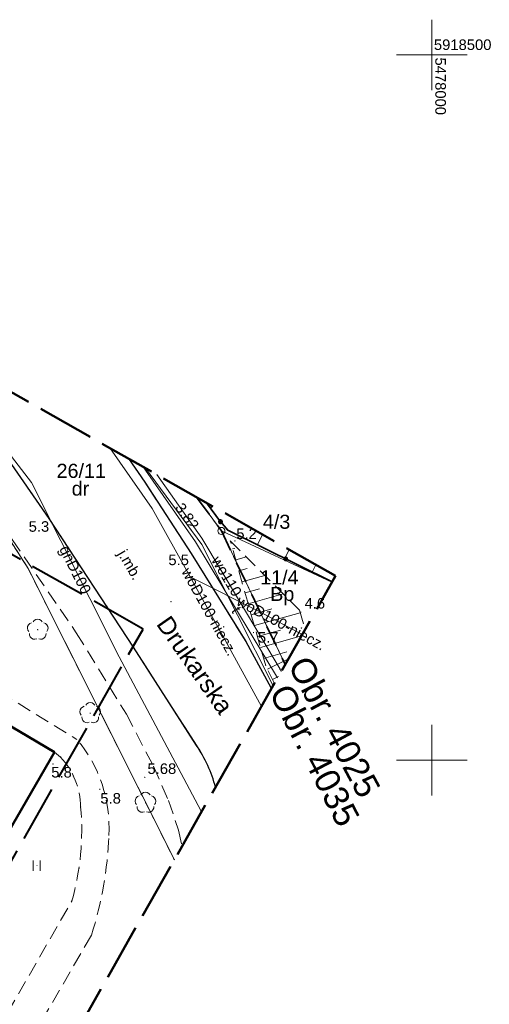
# Model space of a CAD drawing. Extents: x 5477758 to 5478338, y 5918296 to 5918502.
# Tile 129 of 138: x 5477971 to 5478004, y 5918433 to 5918502. Entities that reach past the tile are written whole.
import ezdxf
from ezdxf.enums import TextEntityAlignment as Align

# ---------------------------------------------------------------- set-up
doc = ezdxf.new("R2010")
doc.units = 0
doc.header["$PDSIZE"] = 0.75
for name, pattern in [('PRZER1-1', [2, 1, -1]), ('PRZER2-1', [3, 2, -1]), ('PRZER3-1', [4, 3, -1]), ('PRZER3-2', [5, 3, -2]), ('PRZER4-1', [5, 4, -1])]:
    doc.linetypes.add(name, pattern=pattern)
doc.layers.get('0').update_dxf_attribs({"linetype": 'CONTINUOUS', "lineweight": 13})
for name, color, linetype, lineweight in [('FrameItemsLayer$', 7, 'CONTINUOUS', 0), ('GELULI_O', 7, 'PRZER3-1', 18), ('GEPPGD', 7, 'CONTINUOUS', 18), ('GEPPGO', 7, 'CONTINUOUS', 18), ('GESBZO', 7, 'CONTINUOUS', 50), ('GESDZI', 7, 'CONTINUOUS', 18), ('GESDZI_O', 7, 'CONTINUOUS', 18), ('GESJOB', 7, 'PRZER3-2', 35), ('GESJOB_O', 7, 'PRZER3-2', 35), ('GESUZY', 96, 'PRZER1-1', 18), ('GESUZY_O', 96, 'PRZER1-1', 18), ('GOSRBG', 7, 'CONTINUOUS', 18), ('GSLKOG', 7, 'CONTINUOUS', 35), ('GSLKRW', 7, 'CONTINUOUS', 25), ('GSPPRB', 7, 'CONTINUOUS', 20), ('GSPRDL', 96, 'CONTINUOUS', 18), ('GSPWPN', 7, 'CONTINUOUS', 13), ('GSPWPN_O', 7, 'CONTINUOUS', 13), ('GSPWPS', 7, 'CONTINUOUS', 13), ('GSPWPS_O', 7, 'CONTINUOUS', 13), ('GSSKOA', 7, 'PRZER3-1', 18), ('GSSKOA_O', 7, 'PRZER3-1', 18), ('GSSKOD', 7, 'PRZER2-1', 18), ('GSSUTR', 7, 'PRZER2-1', 18), ('GSSZSN', 7, 'PRZER2-1', 18), ('GTGTXT', 7, 'CONTINUOUS', 18), ('GULGPR', 2, 'CONTINUOUS', 18), ('GULGPR_O', 2, 'CONTINUOUS', 18), ('GULTPR', 30, 'CONTINUOUS', 18), ('GULTPR_O', 30, 'CONTINUOUS', 18), ('GULWPR', 5, 'CONTINUOUS', 18), ('GULWPR_O', 5, 'CONTINUOUS', 18), ('GUPPRZ', 7, 'CONTINUOUS', 18), ('GUPPRZ_O', 7, 'CONTINUOUS', 18), ('zakres', 150, 'PRZER4-1', 50)]:
    doc.layers.add(name, color=color, linetype=linetype, lineweight=lineweight)
doc.layers.add('kołnierz', color=11, linetype='CONTINUOUS', lineweight=70, plot=False)
doc.styles.add('GEO-INFO', font='arial.ttf')

# ---------------------------------------------------------------- blocks, each defined once
blk = doc.blocks.new('EPPGS')
at = {"color": 0}
blk.add_lwpolyline([(0, 0.5), (0.154508, 0.475528), (0.293893, 0.404508), (0.404508, 0.293893), (0.475528, 0.154508), (0.5, 0), (0.475528, -0.154508), (0.404508, -0.293893), (0.293893, -0.404508), (0.154508, -0.475528), (0, -0.5), (-0.154508, -0.475528), (-0.293893, -0.404508), (-0.404508, -0.293893), (-0.475528, -0.154508), (-0.5, 0), (-0.475528, 0.154508), (-0.404508, 0.293893), (-0.293893, 0.404508), (-0.154508, 0.475528)], close=True, dxfattribs=at)
blk = doc.blocks.new('EPPGN')
blk.add_hatch(color=0).paths.add_polyline_path([(0, -0.09), (0.027812, -0.085595), (0.052901, -0.072812), (0.072812, -0.052901), (0.085595, -0.027812), (0.09, 0), (0.085595, 0.027812), (0.072812, 0.052901), (0.052901, 0.072812), (0.027812, 0.085595), (0, 0.09), (-0.027812, 0.085595), (-0.052901, 0.072812), (-0.072812, 0.052901), (-0.085595, 0.027812), (-0.09, 0), (-0.085595, -0.027812), (-0.072812, -0.052901), (-0.052901, -0.072812), (-0.027812, -0.085595)])
blk = doc.blocks.new('KOLO')
blk.add_hatch(color=0).paths.add_polyline_path([(-0.5, 0), (-0.482963, -0.12941), (-0.433013, -0.25), (-0.353553, -0.353553), (-0.25, -0.433013), (-0.12941, -0.482963), (0, -0.5), (0.12941, -0.482963), (0.25, -0.433013), (0.353553, -0.353553), (0.433013, -0.25), (0.482963, -0.12941), (0.5, 0), (0.482963, 0.12941), (0.433013, 0.25), (0.353553, 0.353553), (0.25, 0.433013), (0.12941, 0.482963), (0, 0.5), (-0.12941, 0.482963), (-0.25, 0.433013), (-0.353553, 0.353553), (-0.433013, 0.25), (-0.482963, 0.12941)])
blk = doc.blocks.new('SPTRW')
at = {"color": 0}
for points in [[(-0.51332, 0.7233), (-0.51332, -0.7767)], [(0.48668, -0.7767), (0.48668, 0.7233)]]:
    blk.add_lwpolyline(points, dxfattribs=at)
blk = doc.blocks.new('SPDLP')
blk.add_hatch(color=0).paths.add_polyline_path([(0, -0.09), (0.027812, -0.085595), (0.052901, -0.072812), (0.072812, -0.052901), (0.085595, -0.027812), (0.09, 0), (0.085595, 0.027812), (0.072812, 0.052901), (0.052901, 0.072812), (0.027812, 0.085595), (0, 0.09), (-0.027812, 0.085595), (-0.052901, 0.072812), (-0.072812, 0.052901), (-0.085595, 0.027812), (-0.09, 0), (-0.085595, -0.027812), (-0.072812, -0.052901), (-0.052901, -0.072812), (-0.027812, -0.085595)])
at = {"color": 0}
for points in [[(-0.648554, 1.126667), (-0.481106, 1.325358), (-0.255912, 1.454989), (0, 1.5), (0.255912, 1.454989), (0.481106, 1.325358), (0.648554, 1.126667)], [(-1.271938, -0.268652), (-1.40916, -0.048001), (-1.462858, 0.20623), (-1.426585, 0.463525), (-1.304695, 0.693003), (-1.11182, 0.867117), (-0.871109, 0.964971)], [(0.871109, 0.964971), (1.11182, 0.867117), (1.304695, 0.693003), (1.426585, 0.463525), (1.462858, 0.20623), (1.40916, -0.048001), (1.271938, -0.268652)], [(-0.137547, -1.292703), (-0.389802, -1.355024), (-0.648184, -1.327532), (-0.881678, -1.213525), (-1.062258, -1.026689), (-1.168249, -0.78945), (-1.186929, -0.530282)], [(1.186929, -0.530282), (1.168249, -0.78945), (1.062258, -1.026689), (0.881678, -1.213525), (0.648184, -1.327532), (0.389802, -1.355024), (0.137547, -1.292703)]]:
    blk.add_lwpolyline(points, dxfattribs=at)
blk = doc.blocks.new('POINT')
at = {"color": 0}
blk.add_point((0, 0), dxfattribs=at)

msp = doc.modelspace()

# ---------------------------------------------------------------- linework, layer by layer
at = {"layer": 'FrameItemsLayer$', "color": 7, "linetype": 'Continuous', "lineweight": 18}
for points in [[(5478000, 5918497.5), (5478000, 5918502.5)], [(5477997.5, 5918500), (5478002.5, 5918500)], [(5478000, 5918447.5), (5478000, 5918452.5)], [(5477997.5, 5918450), (5478002.5, 5918450)]]:
    msp.add_lwpolyline(points, dxfattribs=at)
at = {"layer": 'GESBZO', "color": 7, "linetype": 'Continuous', "lineweight": 50}
msp.add_lwpolyline([(5477947.596, 5918427.361), (5477964.141, 5918455.941), (5477973.257, 5918450.553), (5477957.124, 5918422.592), (5477958.789, 5918421.465), (5477950.46, 5918406.9), (5477941.35, 5918412.22), (5477949.411, 5918426.304)], close=True, dxfattribs=at)
at = {"layer": 'GESDZI', "color": 7, "linetype": 'Continuous', "lineweight": 18}
for points in [[(5477956.852, 5918483.668), (5477963.46, 5918476), (5477971.4, 5918463.59), (5477981.759, 5918442.93)], [(5477981.759, 5918442.93), (5477971.4, 5918463.59), (5477963.46, 5918476), (5477956.852, 5918483.668)], [(5477983.337, 5918468.641), (5477985.09, 5918466.25), (5477992.927, 5918462.614)], [(5477989.615, 5918456.777), (5477985.09, 5918466.25), (5477983.337, 5918468.641)], [(5477992.927, 5918462.614), (5477985.09, 5918466.25), (5477989.615, 5918456.777)]]:
    msp.add_lwpolyline(points, dxfattribs=at)
at = {"layer": 'GESJOB', "color": 7, "linetype": 'PRZER3-2', "lineweight": 35, "ltscale": 0.5}
msp.add_lwpolyline([(5477983.337, 5918468.641), (5477985.09, 5918466.25), (5477989.615, 5918456.777)], dxfattribs=at)
msp.add_lwpolyline([(5477983.337, 5918468.641), (5477985.09, 5918466.25), (5477989.615, 5918456.777)], dxfattribs=at)
at = {"layer": 'GESUZY', "color": 96, "linetype": 'PRZER1-1', "lineweight": 18, "ltscale": 0.5}
for points in [[(5477956.852, 5918483.668), (5477963.46, 5918476), (5477971.4, 5918463.59), (5477981.759, 5918442.93)], [(5477981.759, 5918442.93), (5477971.4, 5918463.59), (5477963.46, 5918476), (5477956.852, 5918483.668)], [(5477983.337, 5918468.641), (5477985.09, 5918466.25), (5477989.615, 5918456.777)], [(5477989.615, 5918456.777), (5477985.09, 5918466.25), (5477983.337, 5918468.641)]]:
    msp.add_lwpolyline(points, dxfattribs=at)
at = {"layer": 'GOSRBG', "color": 7, "linetype": 'Continuous', "lineweight": 18}
msp.add_lwpolyline([(5477979.714, 5918470.697), (5477983.702, 5918465.286), (5477988.759, 5918455.269)], dxfattribs=at)
at = {"layer": 'GSLKOG', "color": 7, "linetype": 'Continuous', "lineweight": 35}
for points in [[(5477984.027, 5918468.25), (5477985.032, 5918466.893)], [(5477992.94, 5918462.638), (5477985.54, 5918466.301), (5477985.024, 5918466.916)]]:
    msp.add_lwpolyline(points, dxfattribs=at)
at = {"layer": 'GSLKRW', "color": 7, "linetype": 'Continuous', "lineweight": 25}
msp.add_lwpolyline([(5477984.675, 5918448.07, 0.085053), (5477983.326, 5918451.046), (5477978.858, 5918458.003), (5477972.884, 5918467.137), (5477964.404, 5918479.383)], format="xyb", dxfattribs=at)
msp.add_lwpolyline([(5477978.506, 5918471.382), (5477979.66, 5918469.7), (5477982.94, 5918464.66), (5477986.82, 5918458.4), (5477988.46, 5918455.41), (5477988.643, 5918455.063)], dxfattribs=at)
at = {"layer": 'GSPPRB', "color": 7, "linetype": 'Continuous', "lineweight": 20}
for p in [(5477985.032, 5918466.893), (5477983.247, 5918465.481), (5477987.827, 5918460.523), (5477989.249, 5918456.436), (5477973.257, 5918450.553), (5477973.696, 5918450.211), (5477974.61, 5918448.878), (5477975.121, 5918446.676), (5477974.993, 5918442.297), (5477974.493, 5918439.999)]:
    msp.add_point(p, dxfattribs=at)
at = {"layer": 'GSSKOA', "color": 7, "linetype": 'PRZER3-1', "lineweight": 18, "ltscale": 0.5}
msp.add_lwpolyline([(5477984.676, 5918448.072, 0.084576), (5477983.33, 5918451.05), (5477978.86, 5918458), (5477972.88, 5918467.14), (5477964.404, 5918479.383)], format="xyb", dxfattribs=at)
msp.add_lwpolyline([(5477978.506, 5918471.382), (5477979.66, 5918469.7), (5477982.94, 5918464.66), (5477986.82, 5918458.4), (5477988.46, 5918455.41), (5477988.643, 5918455.063)], dxfattribs=at)
at = {"layer": 'GSSKOD', "color": 7, "linetype": 'PRZER2-1', "lineweight": 18, "ltscale": 0.5}
msp.add_lwpolyline([(5477957.805, 5918483.128), (5477958.203, 5918482.622), (5477963.336, 5918475.72), (5477968.236, 5918468.933), (5477970.258, 5918465.638), (5477974.812, 5918459.035), (5477978.364, 5918453.259), (5477980.276, 5918449.561), (5477981.34, 5918447.144), (5477982.062, 5918445.034), (5477982.307, 5918443.897)], dxfattribs=at)
for points in [[(5477984.675, 5918448.07, 0.085053), (5477983.326, 5918451.046), (5477978.858, 5918458.003), (5477972.884, 5918467.137), (5477964.404, 5918479.383)], [(5477964.287, 5918457.946), (5477974.857, 5918451.467, -0.191303), (5477977.119, 5918444.664, -0.067534), (5477975.879, 5918437.577), (5477970.144, 5918427.702), (5477965.273, 5918420.409), (5477963.954, 5918418.054), (5477956.135, 5918403.788)], [(5477954.279, 5918404.806), (5477974.493, 5918439.999, 0.092657), (5477975.121, 5918446.676, 0.188707), (5477973.696, 5918450.211), (5477973.257, 5918450.553), (5477964.141, 5918455.941), (5477963.369, 5918456.364)]]:
    msp.add_lwpolyline(points, format="xyb", dxfattribs=at)
at = {"layer": 'GSSUTR', "color": 7, "linetype": 'PRZER2-1', "lineweight": 18, "ltscale": 0.5}
msp.add_lwpolyline([(5477972.018, 5918442.535), (5477972.008, 5918442.515), (5477972.028, 5918442.515)], close=True, dxfattribs=at)
at = {"layer": 'GSSZSN', "color": 7, "linetype": 'PRZER2-1', "lineweight": 18, "ltscale": 0.5}
for points in [[(5477992.94, 5918462.638), (5477985.54, 5918466.301), (5477985.032, 5918466.893), (5477984.027, 5918468.25)], [(5477985.721, 5918465.552), (5477990.624, 5918460.627), (5477991.023, 5918459.259)], [(5477988.852, 5918455.432), (5477988.23, 5918456.691), (5477985.721, 5918465.552)]]:
    msp.add_lwpolyline(points, dxfattribs=at)
at = {"layer": 'GSSZSN', "color": 7, "linetype": 'Continuous', "lineweight": 18, "flags": 128}
for points in [[(5477984.308, 5918467.871), (5477984.475, 5918467.995)], [(5477987.639, 5918465.262), (5477988.002, 5918465.994)], [(5477985.886, 5918464.969), (5477986.048, 5918465.015)], [(5477989.584, 5918464.299), (5477989.892, 5918464.922)], [(5477986.106, 5918464.192), (5477986.862, 5918464.406)], [(5477986.326, 5918463.415), (5477986.92, 5918463.583)], [(5477991.528, 5918463.337), (5477991.782, 5918463.85)], [(5477986.546, 5918462.639), (5477988.165, 5918463.097)], [(5477986.766, 5918461.862), (5477987.791, 5918462.152)], [(5477986.986, 5918461.085), (5477989.468, 5918461.788)], [(5477987.206, 5918460.309), (5477988.662, 5918460.721)], [(5477987.426, 5918459.532), (5477990.675, 5918460.452)], [(5477987.646, 5918458.755), (5477989.273, 5918459.216)], [(5477987.865, 5918457.979), (5477990.762, 5918458.799)], [(5477988.085, 5918457.202), (5477989.72, 5918457.665)], [(5477988.352, 5918456.443), (5477989.844, 5918457.18)], [(5477988.71, 5918455.72), (5477989.134, 5918455.929)]]:
    msp.add_lwpolyline(points, dxfattribs=at)
at = {"layer": 'GULGPR', "color": 2, "linetype": 'Continuous', "lineweight": 18}
msp.add_lwpolyline([(5477963.951, 5918479.64), (5477971.628, 5918469.679), (5477977.854, 5918457.317), (5477983.634, 5918446.418), (5477983.67, 5918446.299)], dxfattribs=at)
at = {"layer": 'GULTPR', "color": 30, "linetype": 'Continuous', "lineweight": 18}
msp.add_lwpolyline([(5477979.541, 5918470.795), (5477983.247, 5918465.481), (5477989.077, 5918455.828)], dxfattribs=at)
at = {"layer": 'GULWPR', "color": 5, "linetype": 'Continuous', "lineweight": 18}
for points in [[(5477977.187, 5918472.131), (5477980.196, 5918467.837), (5477982.87, 5918463.004), (5477985.618, 5918458.036), (5477987.923, 5918453.795)], [(5477980.513, 5918470.243), (5477983.708, 5918465.729), (5477989.249, 5918456.436), (5477989.332, 5918456.277)], [(5477982.87, 5918463.004), (5477987.827, 5918460.523)], [(5477987.827, 5918460.523), (5477990.825, 5918458.909)]]:
    msp.add_lwpolyline(points, dxfattribs=at)
at = {"layer": 'kołnierz', "linetype": 'PRZER4-1', "lineweight": 50}
msp.add_lwpolyline([(5477977.309, 5918380.798), (5477954.837, 5918395.479), (5477993.178, 5918463.057), (5477934.574, 5918496.308), (5477890.354, 5918424.446), (5477901.969, 5918417.467), (5477859.483, 5918348.301), (5477882.168, 5918332.75), (5477926.647, 5918301.778)], close=True, dxfattribs=at)
at = {"layer": 'zakres', "linetype": 'PRZER4-1', "lineweight": 40}
msp.add_lwpolyline([(5477963.54, 5918377.848), (5477941.504, 5918392.244), (5477979.546, 5918459.295), (5477938.033, 5918482.848), (5477904.167, 5918427.813), (5477915.775, 5918420.837), (5477872.982, 5918351.171), (5477887.852, 5918340.978), (5477923.836, 5918315.921)], close=True, dxfattribs=at)

# ---------------------------------------------------------------- block references
at = {"layer": 'GEPPGD', "color": 7, "lineweight": 18, "xscale": 0.5, "yscale": 0.5}
msp.add_blockref('EPPGN', (5477971.4, 5918463.59), dxfattribs=at)
at = {"layer": 'GEPPGO', "color": 7, "lineweight": 18, "xscale": 0.5, "yscale": 0.5}
msp.add_blockref('EPPGS', (5477985.09, 5918466.25), dxfattribs=at)
at = {"layer": 'GSLKOG', "color": 7, "lineweight": 35, "xscale": 0.35, "yscale": 0.35}
for p in [(5477985.024, 5918466.916), (5477985.032, 5918466.893), (5477989.648, 5918464.267)]:
    msp.add_blockref('KOLO', p, dxfattribs=at)
at = {"layer": 'GSPRDL', "color": 96, "lineweight": 18, "xscale": 0.5, "yscale": 0.5}
for p in [(5477972.078, 5918459.243), (5477975.801, 5918453.33), (5477979.711, 5918446.98)]:
    msp.add_blockref('SPDLP', p, dxfattribs=at)
at = {"layer": 'GSPWPN', "color": 7, "lineweight": 13, "xscale": 0.09, "yscale": 0.09}
for p in [(5477972.884, 5918467.137), (5477986.052, 5918465.543), (5477982.941, 5918464.659), (5477990.714, 5918460.49), (5477987.365, 5918459.044), (5477973.158, 5918449.719), (5477976.48, 5918447.925)]:
    msp.add_blockref('KOLO', p, dxfattribs=at)
at = {"layer": 'GSPWPS', "color": 7, "lineweight": 13, "xscale": 0.09, "yscale": 0.09}
msp.add_blockref('KOLO', (5477979.664, 5918448.775), dxfattribs=at)
at = {"layer": 'GSSUTR', "color": 7, "lineweight": 18, "xscale": 0.5, "yscale": 0.5}
msp.add_blockref('SPTRW', (5477972.018, 5918442.525), dxfattribs=at)
at = {"layer": 'GTGTXT', "color": 7, "lineweight": 18}
msp.add_blockref('POINT', (5477981.52, 5918461.228), dxfattribs=at)
at = {"layer": 'GUPPRZ', "color": 5, "lineweight": 18}
msp.add_blockref('POINT', (5477983.708, 5918465.729), dxfattribs=at)

# ---------------------------------------------------------------- texts
at = {"layer": 'FrameItemsLayer$', "color": 7, "linetype": 'Continuous', "lineweight": 0, "style": 'GEO-INFO'}
msp.add_text('5918500', height=0.75, dxfattribs=at).set_placement((5478000.147, 5918501.102, 21474836.47), align=Align.TOP_LEFT)
msp.add_text('5478000', height=0.75, rotation=270, dxfattribs=at).set_placement((5478000.997, 5918495.741, 21474836.47), align=Align.TOP_RIGHT)
at = {"layer": 'GELULI_O', "color": 7, "linetype": 'Continuous', "lineweight": 0, "style": 'GEO-INFO'}
msp.add_text('Drukarska', height=1.25, rotation=304.91531, dxfattribs=at).set_placement((5477983.224, 5918456.744), align=Align.MIDDLE_CENTER)
at = {"layer": 'GESDZI_O', "color": 7, "linetype": 'Continuous', "lineweight": 0, "style": 'GEO-INFO'}
for s, p in [('26/11', (5477975.162, 5918470.51)), ('4/3', (5477989.004, 5918466.899)), ('11/4', (5477989.201, 5918462.959))]:
    msp.add_text(s, height=1, dxfattribs=at).set_placement(p, align=Align.MIDDLE_CENTER)
at = {"layer": 'GESJOB_O', "color": 7, "linetype": 'Continuous', "lineweight": 0, "style": 'GEO-INFO'}
for s, rotation, p in [('Obr. 4025', 298.17997, (5477993.104, 5918452.36)), ('Obr. 4035', 297.19235, (5477991.701, 5918450.345))]:
    msp.add_text(s, height=1.75, rotation=rotation, dxfattribs=at).set_placement(p, align=Align.MIDDLE_CENTER)
at = {"layer": 'GESUZY_O', "color": 96, "linetype": 'Continuous', "lineweight": 0, "style": 'GEO-INFO'}
for s, p in [('dr', (5477975.105, 5918469.254)), ('Bp', (5477989.405, 5918461.783))]:
    msp.add_text(s, height=1, dxfattribs=at).set_placement(p, align=Align.MIDDLE_CENTER)
at = {"layer": 'GSPWPN_O', "color": 7, "linetype": 'Continuous', "lineweight": 0, "style": 'GEO-INFO'}
for s, p in [('5.3', (5477971.436, 5918466.189)), ('5.2', (5477986.148, 5918465.678)), ('5.5', (5477981.335, 5918463.823)), ('4.6', (5477990.986, 5918460.745)), ('5.7', (5477987.681, 5918458.33)), ('5.8', (5477973.038, 5918448.762)), ('5.8', (5477976.515, 5918446.915))]:
    msp.add_text(s, height=0.75, dxfattribs=at).set_placement(p)
at = {"layer": 'GSPWPS_O', "color": 7, "linetype": 'Continuous', "lineweight": 0, "style": 'GEO-INFO'}
msp.add_text('5.68', height=0.75, dxfattribs=at).set_placement((5477979.854, 5918449.016))
at = {"layer": 'GSSKOA_O', "color": 7, "linetype": 'Continuous', "lineweight": 0, "style": 'GEO-INFO'}
msp.add_text('j.mb.', height=0.75, rotation=300.35812, dxfattribs=at).set_placement((5477978.612, 5918463.853), align=Align.MIDDLE_CENTER)
at = {"layer": 'GULGPR_O', "color": 2, "linetype": 'Continuous', "lineweight": 0, "style": 'GEO-INFO'}
msp.add_text('gnD100', height=0.75, rotation=296.73235, dxfattribs=at).set_placement((5477974.741, 5918463.498), align=Align.MIDDLE_CENTER)
at = {"layer": 'GULTPR_O', "color": 30, "linetype": 'Continuous', "lineweight": 0, "style": 'GEO-INFO'}
msp.add_text('t', height=0.75, rotation=301.13235, dxfattribs=at).set_placement((5477986.162, 5918460.654), align=Align.MIDDLE_CENTER)
at = {"layer": 'GULWPR_O', "color": 5, "linetype": 'Continuous', "lineweight": 0, "style": 'GEO-INFO'}
for s, rotation, p in [('wo110', 300.80785, (5477985.469, 5918463.036)), ('woD100-niecz.', 298.951, (5477984.244, 5918460.52)), ('woD100-niecz.', 331.71243, (5477989.326, 5918459.716))]:
    msp.add_text(s, height=0.75, rotation=rotation, dxfattribs=at).set_placement(p, align=Align.MIDDLE_CENTER)
at = {"layer": 'GUPPRZ_O', "color": 5, "linetype": 'Continuous', "lineweight": 0, "style": 'GEO-INFO'}
msp.add_text('3.82', height=0.75, rotation=305.28461, dxfattribs=at).set_placement((5477982.075, 5918468.116), align=Align.MIDDLE_LEFT)

doc.saveas('drawing.dxf')
